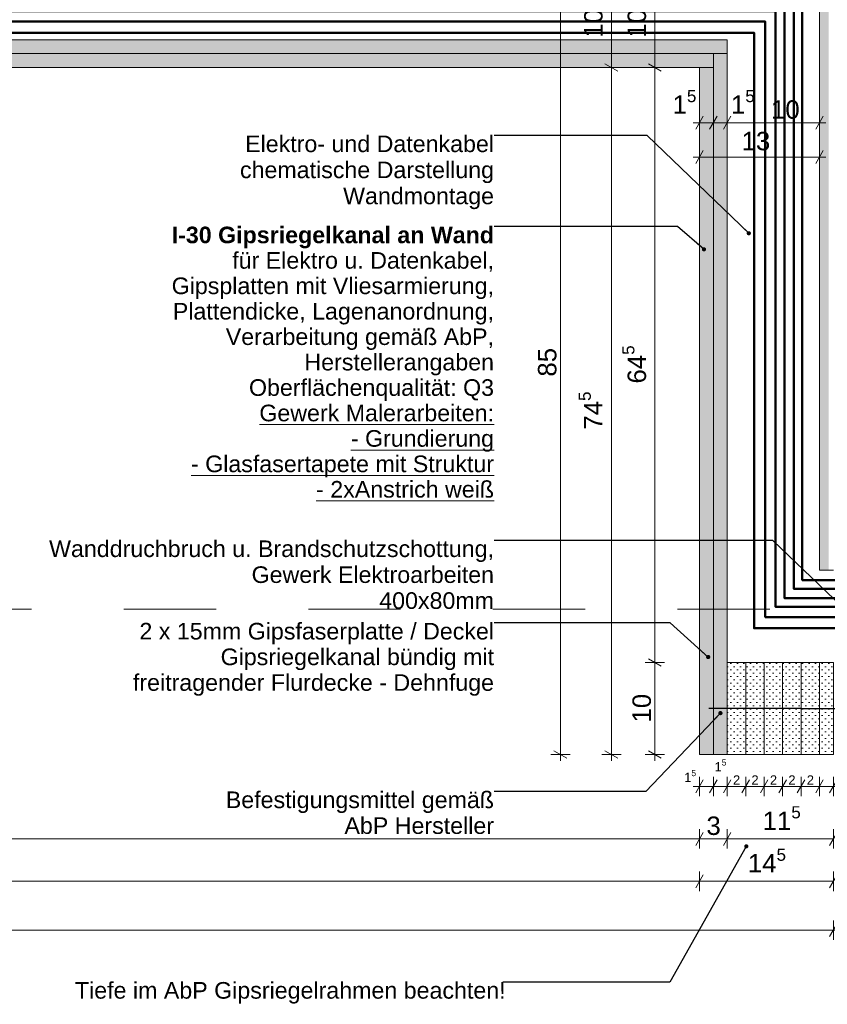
# Model space of a CAD drawing. Header units: metres. Extents: x -0.7 to 35.5, y 5.7 to 9.1.
# Tile 34 of 47: x 24.3 to 25.2, y 5.7 to 6.8. Entities that reach past the tile are written whole.
import ezdxf

# ---------------------------------------------------------------- set-up
doc = ezdxf.new("R2010")
doc.units = ezdxf.units.M
doc.header["$MEASUREMENT"] = 0
doc.linetypes.add('Schnittlinie', pattern=[0.06, 0.03, -0.015, 0, -0.015])
doc.linetypes.add('Strichlinie eng', pattern=[0.023, 0.015, -0.008])
for name, color, linetype in [('152 - Bemaßung_ Beschriftung.Ausbau', 7, 'Continuous'), ('203 - Marker.Schnitt - Ausbaudetail SA', 7, 'Continuous'), ('608 - Struktur.Träger', 7, 'Continuous'), ('653 - Abdeckung.TB Verkofferung', 7, 'Continuous'), ('804 - HKLSE.Elektrik', 7, 'Continuous'), ('Neubau_301 - Elemente.Linie', 7, 'Continuous'), ('Neubau_653 - Abdeckung.TB Verkofferung', 7, 'Continuous')]:
    doc.layers.add(name, color=color, linetype=linetype)
doc.styles.add('ERSTELLTER_STIL_1', font='txt')
doc.styles.add('ERSTELLTER_STIL_2', font='txt')
doc.dimstyles.new('ERSTELLTER_STIL__1', dxfattribs={"dimtxt": 0.02, "dimasz": 0.01064, "dimexe": 0.18, "dimexo": 0.0625, "dimgap": 0, "dimtad": 1, "dimtih": 1, "dimtoh": 1, "dimzin": 0, "dimdsep": 46, "dimtxsty": 'ERSTELLTER_STIL_1', "dimblk": 'ARROWHEAD_2', "dimblk1": 'ARROWHEAD_2', "dimblk2": 'ARROWHEAD_2', "dimcen": 0.09, "dimse1": 1, "dimse2": 1, "dimclrd": 7, "dimclre": 7, "dimclrt": 7, "dimazin": 0, "dimtfac": 1, "dimtdec": 4, "dimtmove": 0, "dimatfit": 3, "dimfxl": 1, "dimtolj": 1, "dimtzin": 0, "dimarcsym": 0})
doc.dimstyles.new('ERSTELLTER_STIL__2', dxfattribs={"dimtxt": 0.02, "dimasz": 0.01064, "dimexe": 0.18, "dimexo": 0.0625, "dimgap": 0, "dimtad": 1, "dimzin": 0, "dimdsep": 46, "dimtxsty": 'ERSTELLTER_STIL_1', "dimblk": 'ARROWHEAD_2', "dimblk1": 'ARROWHEAD_2', "dimblk2": 'ARROWHEAD_2', "dimcen": 0.09, "dimse1": 1, "dimse2": 1, "dimclrd": 7, "dimclre": 7, "dimclrt": 7, "dimazin": 0, "dimtfac": 1, "dimtdec": 4, "dimtmove": 0, "dimatfit": 3, "dimfxl": 1, "dimtolj": 1, "dimtzin": 0, "dimarcsym": 0})
doc.dimstyles.new('ERSTELLTER_STIL__3', dxfattribs={"dimtxt": 0.18, "dimasz": 0.00912, "dimexe": 0.18, "dimexo": 0.0625, "dimgap": 0, "dimtad": 0, "dimtih": 1, "dimtoh": 1, "dimdec": 4, "dimzin": 0, "dimdsep": 46, "dimcen": 0.09, "dimadec": 0, "dimazin": 0, "dimtfac": 1, "dimtdec": 4, "dimtmove": 0, "dimatfit": 3, "dimldrblk": 'ARROWHEAD_11', "dimfxl": 1, "dimtolj": 1, "dimtzin": 0, "dimarcsym": 0})
doc.dimstyles.new('ERSTELLTER_STIL__4', dxfattribs={"dimtxt": 0.02, "dimasz": 0.01064, "dimexe": 0.18, "dimexo": 0.0625, "dimgap": 0, "dimtad": 1, "dimtih": 1, "dimtoh": 1, "dimzin": 0, "dimdsep": 46, "dimtxsty": 'ERSTELLTER_STIL_1', "dimblk": 'ARROWHEAD_2', "dimblk1": 'ARROWHEAD_2', "dimblk2": 'ARROWHEAD_2', "dimcen": 0.09, "dimse1": 1, "dimse2": 1, "dimclrd": 7, "dimclre": 7, "dimclrt": 7, "dimazin": 0, "dimtfac": 1, "dimtdec": 4, "dimtmove": 2, "dimatfit": 3, "dimfxl": 1, "dimtolj": 1, "dimtzin": 0, "dimarcsym": 0})
doc.dimstyles.new('ERSTELLTER_STIL__7', dxfattribs={"dimtxt": 0.01, "dimasz": 0.01064, "dimexe": 0.18, "dimexo": 0.0625, "dimgap": 0, "dimtad": 1, "dimtih": 1, "dimtoh": 1, "dimzin": 0, "dimdsep": 46, "dimtxsty": 'ERSTELLTER_STIL_1', "dimblk": 'ARROWHEAD_2', "dimblk1": 'ARROWHEAD_2', "dimblk2": 'ARROWHEAD_2', "dimcen": 0.09, "dimse1": 1, "dimse2": 1, "dimclrd": 7, "dimclre": 7, "dimclrt": 7, "dimazin": 0, "dimtfac": 1, "dimtdec": 4, "dimtmove": 0, "dimatfit": 3, "dimfxl": 1, "dimtolj": 1, "dimtzin": 0, "dimarcsym": 0})
pattern_1 = [(45, (17.068287, 0.45), (-0.003535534, 0.003535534), [0, -0.005])]

# ---------------------------------------------------------------- blocks, each defined once
blk = doc.blocks.new('*D183', base_point=(17.0683, 0.45))
at = {"layer": '152 - Bemaßung_ Beschriftung.Ausbau', "color": 7, "linetype": 'Continuous', "lineweight": 5}
for p, q in [((23.2083, 5.8531), (23.2083, 5.8741)), ((25.0283, 5.8531), (25.0283, 5.8741)), ((23.2123, 5.8706), (23.2042, 5.8566)), ((23.2083, 5.8636), (25.0283, 5.8636)), ((25.0323, 5.8706), (25.0242, 5.8566))]:
    blk.add_line(p, q, dxfattribs=at)
at = {"layer": '152 - Bemaßung_ Beschriftung.Ausbau', "color": 7, "lineweight": 5, "insert": (24.0917, 5.8676), "char_height": 0.02, "attachment_point": 7, "style": 'ERSTELLTER_STIL_1'}
blk.add_mtext('\\A1;{\\pql;\\fArial|b0|i0|c0|p38;1,82}', dxfattribs=at)
blk = doc.blocks.new('ARROWHEAD_2')
at = {"color": 0, "linetype": 'Continuous', "lineweight": 0}
for p, q in [((0, 0), (-1, 0)), ((-0.38, -0.66), (0.38, 0.66))]:
    blk.add_line(p, q, dxfattribs=at)
blk = doc.blocks.new('*D184', base_point=(17.0683, 0.45))
at = {"layer": '152 - Bemaßung_ Beschriftung.Ausbau', "color": 7, "linetype": 'Continuous', "lineweight": 5}
for p, q in [((25.0283, 5.8531), (25.0283, 5.8741)), ((25.0583, 5.8531), (25.0583, 5.8741)), ((25.0323, 5.8706), (25.0242, 5.8566)), ((25.0283, 5.8636), (25.0583, 5.8636)), ((25.0623, 5.8706), (25.0542, 5.8566))]:
    blk.add_line(p, q, dxfattribs=at)
at = {"layer": '152 - Bemaßung_ Beschriftung.Ausbau', "color": 7, "lineweight": 5, "insert": (25.0357, 5.8676), "char_height": 0.02, "attachment_point": 7, "style": 'ERSTELLTER_STIL_1'}
blk.add_mtext('\\A1;{\\pql;\\fArial|b0|i0|c0|p38;3}', dxfattribs=at)
blk = doc.blocks.new('*D185', base_point=(17.0683, 0.45))
at = {"layer": '152 - Bemaßung_ Beschriftung.Ausbau', "color": 7, "linetype": 'Continuous', "lineweight": 5}
for p, q in [((25.0583, 5.8531), (25.0583, 5.8741)), ((25.1733, 5.8531), (25.1733, 5.8741)), ((25.0623, 5.8706), (25.0542, 5.8566)), ((25.0583, 5.8636), (25.1733, 5.8636)), ((25.1773, 5.8706), (25.1692, 5.8566))]:
    blk.add_line(p, q, dxfattribs=at)
at = {"layer": '152 - Bemaßung_ Beschriftung.Ausbau', "color": 7, "lineweight": 5, "insert": (25.0966, 5.8674), "char_height": 0.02, "attachment_point": 7, "style": 'ERSTELLTER_STIL_1'}
blk.add_mtext('\\A1;{\\pql;\\fArial|b0|i0|c0|p38;11\\fArial|b0|i0|c0|p38;\\A1{\\H.66x;\\S5^  ;}}', dxfattribs=at)
blk = doc.blocks.new('*D188', base_point=(17.0683, 0.45))
at = {"layer": '152 - Bemaßung_ Beschriftung.Ausbau', "color": 7, "linetype": 'Continuous', "lineweight": 5}
for p, q in [((23.2123, 5.8246), (23.2042, 5.8106)), ((23.2083, 5.8071), (23.2083, 5.8281)), ((25.0323, 5.8246), (25.0242, 5.8106)), ((25.0283, 5.8071), (25.0283, 5.8281)), ((23.2083, 5.8176), (25.0283, 5.8176))]:
    blk.add_line(p, q, dxfattribs=at)
at = {"layer": '152 - Bemaßung_ Beschriftung.Ausbau', "color": 7, "lineweight": 5, "insert": (24.0917, 5.8216), "char_height": 0.02, "attachment_point": 7, "style": 'ERSTELLTER_STIL_1'}
blk.add_mtext('\\A1;{\\pql;\\fArial|b0|i0|c0|p38;1,82}', dxfattribs=at)
blk = doc.blocks.new('*D189', base_point=(17.0683, 0.45))
at = {"layer": '152 - Bemaßung_ Beschriftung.Ausbau', "color": 7, "linetype": 'Continuous', "lineweight": 5}
for p, q in [((25.0323, 5.8246), (25.0242, 5.8106)), ((25.0283, 5.8071), (25.0283, 5.8281)), ((25.1773, 5.8246), (25.1692, 5.8106)), ((25.1733, 5.8071), (25.1733, 5.8281)), ((25.0283, 5.8176), (25.1733, 5.8176))]:
    blk.add_line(p, q, dxfattribs=at)
at = {"layer": '152 - Bemaßung_ Beschriftung.Ausbau', "color": 7, "lineweight": 5, "insert": (25.0806, 5.8214), "char_height": 0.02, "attachment_point": 7, "style": 'ERSTELLTER_STIL_1'}
blk.add_mtext('\\A1;{\\pql;\\fArial|b0|i0|c0|p38;14\\fArial|b0|i0|c0|p38;\\A1{\\H.66x;\\S5^  ;}}', dxfattribs=at)
blk = doc.blocks.new('*D207', base_point=(17.0683, 0.45))
at = {"layer": '152 - Bemaßung_ Beschriftung.Ausbau', "color": 7, "linetype": 'Continuous', "lineweight": 5}
for p, q in [((25.0323, 5.9275), (25.0242, 5.9135)), ((25.0283, 5.91), (25.0283, 5.931)), ((25.0473, 5.9275), (25.0392, 5.9135)), ((25.0433, 5.91), (25.0433, 5.931)), ((25.0214, 5.9205), (25.0283, 5.9205)), ((25.0283, 5.9205), (25.0433, 5.9205))]:
    blk.add_line(p, q, dxfattribs=at)
at = {"layer": '152 - Bemaßung_ Beschriftung.Ausbau', "color": 7, "lineweight": 5, "insert": (25.0116, 5.9224), "char_height": 0.01, "attachment_point": 7, "style": 'ERSTELLTER_STIL_1'}
blk.add_mtext('\\A1;{\\pql;\\fArial|b0|i0|c0|p38;1\\fArial|b0|i0|c0|p38;\\A1{\\H.66x;\\S5^  ;}}', dxfattribs=at)
blk = doc.blocks.new('*D208', base_point=(17.0683, 0.45))
at = {"layer": '152 - Bemaßung_ Beschriftung.Ausbau', "color": 7, "linetype": 'Continuous', "lineweight": 5}
for p, q in [((25.0473, 5.9275), (25.0392, 5.9135)), ((25.0433, 5.91), (25.0433, 5.931)), ((25.0623, 5.9275), (25.0542, 5.9135)), ((25.0583, 5.91), (25.0583, 5.931)), ((25.0433, 5.9205), (25.0583, 5.9205))]:
    blk.add_line(p, q, dxfattribs=at)
at = {"layer": '152 - Bemaßung_ Beschriftung.Ausbau', "color": 7, "lineweight": 5, "insert": (25.0445, 5.9339), "char_height": 0.01, "attachment_point": 7, "style": 'ERSTELLTER_STIL_1'}
blk.add_mtext('\\A1;{\\pql;\\fArial|b0|i0|c0|p38;1\\fArial|b0|i0|c0|p38;\\A1{\\H.66x;\\S5^  ;}}', dxfattribs=at)
blk = doc.blocks.new('*D209', base_point=(17.0683, 0.45))
at = {"layer": '152 - Bemaßung_ Beschriftung.Ausbau', "color": 7, "linetype": 'Continuous', "lineweight": 5}
for p, q in [((25.0623, 5.9275), (25.0542, 5.9135)), ((25.0583, 5.91), (25.0583, 5.931)), ((25.0823, 5.9275), (25.0742, 5.9135)), ((25.0783, 5.91), (25.0783, 5.931)), ((25.0583, 5.9205), (25.0783, 5.9205))]:
    blk.add_line(p, q, dxfattribs=at)
at = {"layer": '152 - Bemaßung_ Beschriftung.Ausbau', "color": 7, "lineweight": 5, "insert": (25.0645, 5.9225), "char_height": 0.01, "attachment_point": 7, "style": 'ERSTELLTER_STIL_1'}
blk.add_mtext('\\A1;{\\pql;\\fArial|b0|i0|c0|p38;2}', dxfattribs=at)
blk = doc.blocks.new('*D210', base_point=(17.0683, 0.45))
at = {"layer": '152 - Bemaßung_ Beschriftung.Ausbau', "color": 7, "linetype": 'Continuous', "lineweight": 5}
for p, q in [((25.0823, 5.9275), (25.0742, 5.9135)), ((25.0783, 5.91), (25.0783, 5.931)), ((25.1023, 5.9275), (25.0942, 5.9135)), ((25.0983, 5.91), (25.0983, 5.931)), ((25.0783, 5.9205), (25.0983, 5.9205))]:
    blk.add_line(p, q, dxfattribs=at)
at = {"layer": '152 - Bemaßung_ Beschriftung.Ausbau', "color": 7, "lineweight": 5, "insert": (25.0845, 5.9225), "char_height": 0.01, "attachment_point": 7, "style": 'ERSTELLTER_STIL_1'}
blk.add_mtext('\\A1;{\\pql;\\fArial|b0|i0|c0|p38;2}', dxfattribs=at)
blk = doc.blocks.new('*D211', base_point=(17.0683, 0.45))
at = {"layer": '152 - Bemaßung_ Beschriftung.Ausbau', "color": 7, "linetype": 'Continuous', "lineweight": 5}
for p, q in [((25.1023, 5.9275), (25.0942, 5.9135)), ((25.0983, 5.91), (25.0983, 5.931)), ((25.1223, 5.9275), (25.1142, 5.9135)), ((25.1183, 5.91), (25.1183, 5.931)), ((25.0983, 5.9205), (25.1183, 5.9205))]:
    blk.add_line(p, q, dxfattribs=at)
at = {"layer": '152 - Bemaßung_ Beschriftung.Ausbau', "color": 7, "lineweight": 5, "insert": (25.1045, 5.9225), "char_height": 0.01, "attachment_point": 7, "style": 'ERSTELLTER_STIL_1'}
blk.add_mtext('\\A1;{\\pql;\\fArial|b0|i0|c0|p38;2}', dxfattribs=at)
blk = doc.blocks.new('*D212', base_point=(17.0683, 0.45))
at = {"layer": '152 - Bemaßung_ Beschriftung.Ausbau', "color": 7, "linetype": 'Continuous', "lineweight": 5}
for p, q in [((25.1223, 5.9275), (25.1142, 5.9135)), ((25.1183, 5.91), (25.1183, 5.931)), ((25.1423, 5.9275), (25.1342, 5.9135)), ((25.1383, 5.91), (25.1383, 5.931)), ((25.1183, 5.9205), (25.1383, 5.9205))]:
    blk.add_line(p, q, dxfattribs=at)
at = {"layer": '152 - Bemaßung_ Beschriftung.Ausbau', "color": 7, "lineweight": 5, "insert": (25.1245, 5.9225), "char_height": 0.01, "attachment_point": 7, "style": 'ERSTELLTER_STIL_1'}
blk.add_mtext('\\A1;{\\pql;\\fArial|b0|i0|c0|p38;2}', dxfattribs=at)
blk = doc.blocks.new('*D213', base_point=(17.0683, 0.45))
at = {"layer": '152 - Bemaßung_ Beschriftung.Ausbau', "color": 7, "linetype": 'Continuous', "lineweight": 5}
for p, q in [((25.1423, 5.9275), (25.1342, 5.9135)), ((25.1383, 5.91), (25.1383, 5.931)), ((25.1623, 5.9275), (25.1542, 5.9135)), ((25.1583, 5.91), (25.1583, 5.931)), ((25.1383, 5.9205), (25.1583, 5.9205))]:
    blk.add_line(p, q, dxfattribs=at)
at = {"layer": '152 - Bemaßung_ Beschriftung.Ausbau', "color": 7, "lineweight": 5, "insert": (25.1445, 5.9225), "char_height": 0.01, "attachment_point": 7, "style": 'ERSTELLTER_STIL_1'}
blk.add_mtext('\\A1;{\\pql;\\fArial|b0|i0|c0|p38;2}', dxfattribs=at)
blk = doc.blocks.new('*D214', base_point=(17.0683, 0.45))
at = {"layer": '152 - Bemaßung_ Beschriftung.Ausbau', "color": 7, "linetype": 'Continuous', "lineweight": 5}
for p, q in [((25.1623, 5.9275), (25.1542, 5.9135)), ((25.1583, 5.91), (25.1583, 5.931)), ((25.1692, 5.9135), (25.1773, 5.9275)), ((25.1733, 5.91), (25.1733, 5.931)), ((25.1583, 5.9205), (25.1733, 5.9205)), ((25.1733, 5.9205), (25.1801, 5.9205))]:
    blk.add_line(p, q, dxfattribs=at)
at = {"layer": '152 - Bemaßung_ Beschriftung.Ausbau', "color": 7, "lineweight": 5, "insert": (25.1773, 5.9224), "char_height": 0.01, "attachment_point": 7, "style": 'ERSTELLTER_STIL_1'}
blk.add_mtext('\\A1;{\\pql;\\fArial|b0|i0|c0|p38;1\\fArial|b0|i0|c0|p38;\\A1{\\H.66x;\\S5^  ;}}', dxfattribs=at)
blk = doc.blocks.new('*D221', base_point=(17.0683, 0.45))
at = {"layer": '152 - Bemaßung_ Beschriftung.Ausbau', "color": 7, "linetype": 'Continuous', "lineweight": 5}
for p, q in [((25.0283, 6.6296), (25.0283, 6.6506)), ((25.0433, 6.6296), (25.0433, 6.6506)), ((25.0214, 6.6401), (25.0283, 6.6401)), ((25.0323, 6.6471), (25.0242, 6.6331)), ((25.0283, 6.6401), (25.0433, 6.6401)), ((25.0473, 6.6471), (25.0392, 6.6331))]:
    blk.add_line(p, q, dxfattribs=at)
at = {"layer": '152 - Bemaßung_ Beschriftung.Ausbau', "color": 7, "lineweight": 5, "insert": (24.999, 6.6439), "char_height": 0.02, "attachment_point": 7, "style": 'ERSTELLTER_STIL_1'}
blk.add_mtext('\\A1;{\\pql;\\fArial|b0|i0|c0|p38;1\\fArial|b0|i0|c0|p38;\\A1{\\H.66x;\\S5^  ;}}', dxfattribs=at)
blk = doc.blocks.new('*D222', base_point=(17.0683, 0.45))
at = {"layer": '152 - Bemaßung_ Beschriftung.Ausbau', "color": 7, "linetype": 'Continuous', "lineweight": 5}
for p, q in [((25.0433, 6.6296), (25.0433, 6.6506)), ((25.0583, 6.6296), (25.0583, 6.6506)), ((25.0473, 6.6471), (25.0392, 6.6331)), ((25.0433, 6.6401), (25.0583, 6.6401)), ((25.0623, 6.6471), (25.0542, 6.6331))]:
    blk.add_line(p, q, dxfattribs=at)
blk = doc.blocks.new('*D223', base_point=(17.0683, 0.45))
at = {"layer": '152 - Bemaßung_ Beschriftung.Ausbau', "color": 7, "linetype": 'Continuous', "lineweight": 5}
for p, q in [((25.0583, 6.6296), (25.0583, 6.6506)), ((25.1583, 6.6296), (25.1583, 6.6506)), ((25.0623, 6.6471), (25.0542, 6.6331)), ((25.0583, 6.6401), (25.1583, 6.6401)), ((25.1542, 6.6331), (25.1623, 6.6471)), ((25.1583, 6.6401), (25.1651, 6.6401))]:
    blk.add_line(p, q, dxfattribs=at)
at = {"layer": '152 - Bemaßung_ Beschriftung.Ausbau', "color": 7, "lineweight": 5, "char_height": 0.02, "attachment_point": 7, "style": 'ERSTELLTER_STIL_1'}
for s, insert in [('\\A1;{\\pql;\\fArial|b0|i0|c0|p38;1\\fArial|b0|i0|c0|p38;\\A1{\\H.66x;\\S5^  ;}}', (25.0623, 6.6439)), ('\\A1;{\\pql;\\fArial|b0|i0|c0|p38;10}', (25.1057, 6.6441))]:
    blk.add_mtext(s, dxfattribs=dict(at, insert=insert))
blk = doc.blocks.new('*D224', base_point=(17.0683, 0.45))
at = {"layer": '152 - Bemaßung_ Beschriftung.Ausbau', "color": 7, "linetype": 'Continuous', "lineweight": 5}
for p, q in [((25.0323, 6.6098), (25.0242, 6.5958)), ((25.0283, 6.5923), (25.0283, 6.6133)), ((25.1542, 6.5958), (25.1623, 6.6098)), ((25.1583, 6.5923), (25.1583, 6.6133)), ((25.0214, 6.6028), (25.0283, 6.6028)), ((25.0283, 6.6028), (25.1583, 6.6028)), ((25.1583, 6.6028), (25.1651, 6.6028))]:
    blk.add_line(p, q, dxfattribs=at)
at = {"layer": '152 - Bemaßung_ Beschriftung.Ausbau', "color": 7, "lineweight": 5, "insert": (25.0738, 6.6099), "char_height": 0.02, "attachment_point": 7, "style": 'ERSTELLTER_STIL_1'}
blk.add_mtext('\\A1;{\\pql;\\fArial|b0|i0|c0|p38;13}', dxfattribs=at)
blk = doc.blocks.new('*D225', base_point=(17.0683, 0.45))
at = {"layer": '152 - Bemaßung_ Beschriftung.Ausbau', "color": 7, "linetype": 'Continuous', "lineweight": 5}
for p, q in [((24.9903, 6.055), (24.9693, 6.055)), ((24.9728, 6.059), (24.9868, 6.051)), ((24.9798, 5.955), (24.9798, 6.055)), ((24.9728, 5.959), (24.9868, 5.951)), ((24.9903, 5.955), (24.9693, 5.955)), ((24.9798, 5.9482), (24.9798, 5.955))]:
    blk.add_line(p, q, dxfattribs=at)
at = {"layer": '152 - Bemaßung_ Beschriftung.Ausbau', "color": 7, "lineweight": 5, "insert": (24.9758, 5.9898), "char_height": 0.02, "attachment_point": 7, "rotation": 90, "style": 'ERSTELLTER_STIL_1'}
blk.add_mtext('\\A1;{\\pql;\\fArial|b0|i0|c0|p38;10}', dxfattribs=at)
blk = doc.blocks.new('*D226', base_point=(17.0683, 0.45))
at = {"layer": '152 - Bemaßung_ Beschriftung.Ausbau', "color": 7, "linetype": 'Continuous', "lineweight": 5}
for p, q in [((24.9728, 6.704), (24.9868, 6.696)), ((24.9903, 6.7), (24.9693, 6.7)), ((24.9798, 6.055), (24.9798, 6.7)), ((24.9903, 6.055), (24.9693, 6.055)), ((24.9728, 6.059), (24.9868, 6.051))]:
    blk.add_line(p, q, dxfattribs=at)
at = {"layer": '152 - Bemaßung_ Beschriftung.Ausbau', "color": 7, "lineweight": 5, "insert": (24.9761, 6.3573), "char_height": 0.02, "attachment_point": 7, "rotation": 90, "style": 'ERSTELLTER_STIL_1'}
blk.add_mtext('\\A1;{\\pql;\\fArial|b0|i0|c0|p38;64\\fArial|b0|i0|c0|p38;\\A1{\\H.66x;\\S5^  ;}}', dxfattribs=at)
blk = doc.blocks.new('*D227', base_point=(17.0683, 0.45))
at = {"layer": '152 - Bemaßung_ Beschriftung.Ausbau', "color": 7, "linetype": 'Continuous', "lineweight": 5}
for p, q in [((24.9798, 6.805), (24.9798, 6.8118)), ((24.9903, 6.805), (24.9693, 6.805)), ((24.9868, 6.801), (24.9728, 6.809)), ((24.9798, 6.7), (24.9798, 6.805)), ((24.9728, 6.704), (24.9868, 6.696)), ((24.9903, 6.7), (24.9693, 6.7))]:
    blk.add_line(p, q, dxfattribs=at)
at = {"layer": '152 - Bemaßung_ Beschriftung.Ausbau', "color": 7, "lineweight": 5, "insert": (24.9761, 6.7323), "char_height": 0.02, "attachment_point": 7, "rotation": 90, "style": 'ERSTELLTER_STIL_1'}
blk.add_mtext('\\A1;{\\pql;\\fArial|b0|i0|c0|p38;10\\fArial|b0|i0|c0|p38;\\A1{\\H.66x;\\S5^  ;}}', dxfattribs=at)
blk = doc.blocks.new('*D228', base_point=(17.0683, 0.45))
at = {"layer": '152 - Bemaßung_ Beschriftung.Ausbau', "color": 7, "linetype": 'Continuous', "lineweight": 5}
for p, q in [((24.9257, 6.704), (24.9397, 6.696)), ((24.9432, 6.7), (24.9222, 6.7)), ((24.9327, 5.955), (24.9327, 6.7)), ((24.9257, 5.959), (24.9397, 5.951)), ((24.9432, 5.955), (24.9222, 5.955)), ((24.9327, 5.9482), (24.9327, 5.955))]:
    blk.add_line(p, q, dxfattribs=at)
at = {"layer": '152 - Bemaßung_ Beschriftung.Ausbau', "color": 7, "lineweight": 5, "insert": (24.9289, 6.3073), "char_height": 0.02, "attachment_point": 7, "rotation": 90, "style": 'ERSTELLTER_STIL_1'}
blk.add_mtext('\\A1;{\\pql;\\fArial|b0|i0|c0|p38;74\\fArial|b0|i0|c0|p38;\\A1{\\H.66x;\\S5^  ;}}', dxfattribs=at)
blk = doc.blocks.new('*D229', base_point=(17.0683, 0.45))
at = {"layer": '152 - Bemaßung_ Beschriftung.Ausbau', "color": 7, "linetype": 'Continuous', "lineweight": 5}
for p, q in [((24.9327, 6.805), (24.9327, 6.8118)), ((24.9432, 6.805), (24.9222, 6.805)), ((24.9397, 6.801), (24.9257, 6.809)), ((24.9327, 6.7), (24.9327, 6.805)), ((24.9257, 6.704), (24.9397, 6.696)), ((24.9432, 6.7), (24.9222, 6.7))]:
    blk.add_line(p, q, dxfattribs=at)
at = {"layer": '152 - Bemaßung_ Beschriftung.Ausbau', "color": 7, "lineweight": 5, "insert": (24.929, 6.7323), "char_height": 0.02, "attachment_point": 7, "rotation": 90, "style": 'ERSTELLTER_STIL_1'}
blk.add_mtext('\\A1;{\\pql;\\fArial|b0|i0|c0|p38;10\\fArial|b0|i0|c0|p38;\\A1{\\H.66x;\\S5^  ;}}', dxfattribs=at)
blk = doc.blocks.new('*D230', base_point=(17.0683, 0.45))
at = {"layer": '152 - Bemaßung_ Beschriftung.Ausbau', "color": 7, "linetype": 'Continuous', "lineweight": 5}
for p, q in [((24.8774, 6.805), (24.8774, 6.8118)), ((24.8879, 6.805), (24.8669, 6.805)), ((24.8844, 6.801), (24.8704, 6.809)), ((24.8774, 5.955), (24.8774, 6.805)), ((24.8704, 5.959), (24.8844, 5.951)), ((24.8879, 5.955), (24.8669, 5.955)), ((24.8774, 5.9482), (24.8774, 5.955))]:
    blk.add_line(p, q, dxfattribs=at)
at = {"layer": '152 - Bemaßung_ Beschriftung.Ausbau', "color": 7, "lineweight": 5, "insert": (24.8734, 6.3648), "char_height": 0.02, "attachment_point": 7, "rotation": 90, "style": 'ERSTELLTER_STIL_1'}
blk.add_mtext('\\A1;{\\pql;\\fArial|b0|i0|c0|p38;85}', dxfattribs=at)
blk = doc.blocks.new('*D231', base_point=(17.0683, 0.45))
at = {"layer": '152 - Bemaßung_ Beschriftung.Ausbau', "color": 7, "linetype": 'Continuous', "lineweight": 5}
for p, q in [((22.9933, 5.7543), (22.9933, 5.7753)), ((25.1733, 5.7543), (25.1733, 5.7753)), ((22.9864, 5.7648), (22.9933, 5.7648)), ((22.9973, 5.7718), (22.9892, 5.7578)), ((22.9933, 5.7648), (25.1733, 5.7648)), ((25.1692, 5.7578), (25.1773, 5.7718)), ((25.1733, 5.7648), (25.1801, 5.7648))]:
    blk.add_line(p, q, dxfattribs=at)
at = {"layer": '152 - Bemaßung_ Beschriftung.Ausbau', "color": 7, "lineweight": 5, "insert": (24.0567, 5.7688), "char_height": 0.02, "attachment_point": 7, "style": 'ERSTELLTER_STIL_1'}
blk.add_mtext('\\A1;{\\pql;\\fArial|b0|i0|c0|p38;2,18}', dxfattribs=at)
blk = doc.blocks.new('ARROWHEAD_11')
at = {"color": 0, "linetype": 'Continuous', "lineweight": 0}
blk.add_line((0, 0), (-1, 0), dxfattribs=at)
at = {"color": 0, "linetype": 'Continuous', "lineweight": 0, "const_width": 0.25, "flags": 128}
blk.add_lwpolyline([(-0.125, 0, 1), (0.125, 0, 1)], format="xyb", close=True, dxfattribs=at)

msp = doc.modelspace()

# ---------------------------------------------------------------- hatches: boundary and pattern name
at = {"layer": '608 - Struktur.Träger', "linetype": 'Continuous', "lineweight": 5}
h = msp.add_hatch(dxfattribs=at)
h.set_pattern_fill('Gips_0002', style=0, pattern_type=2)
h.set_pattern_definition(pattern_1)
h.paths.add_polyline_path([(25.1583, 6.815), (25.1583, 6.155), (25.1683, 6.155), (25.1683, 6.165), (25.1683, 6.815)])
at = {"layer": '653 - Abdeckung.TB Verkofferung', "linetype": 'Continuous', "lineweight": 5}
h = msp.add_hatch(dxfattribs=at)
h.set_pattern_fill('Gips_0002', style=0, pattern_type=2)
h.set_pattern_definition(pattern_1)
h.paths.add_polyline_path([(25.0433, 6.715), (24.1183, 6.715), (24.1183, 6.7), (25.0433, 6.7)])
h = msp.add_hatch(dxfattribs=at)
h.set_pattern_fill('Gips_0002', style=0, pattern_type=2)
h.set_pattern_definition(pattern_1)
h.paths.add_polyline_path([(25.0783, 6.055), (25.0583, 6.055), (25.0583, 5.955), (25.0783, 5.955)])
h = msp.add_hatch(dxfattribs=at)
h.set_pattern_fill('Gips_0002', style=0, pattern_type=2)
h.set_pattern_definition(pattern_1)
h.paths.add_polyline_path([(25.0983, 6.055), (25.0783, 6.055), (25.0783, 5.955), (25.0983, 5.955)])
h = msp.add_hatch(dxfattribs=at)
h.set_pattern_fill('Gips_0002', style=0, pattern_type=2)
h.set_pattern_definition(pattern_1)
h.paths.add_polyline_path([(25.1183, 6.055), (25.0983, 6.055), (25.0983, 5.955), (25.1183, 5.955)])
h = msp.add_hatch(dxfattribs=at)
h.set_pattern_fill('Gips_0002', style=0, pattern_type=2)
h.set_pattern_definition(pattern_1)
h.paths.add_polyline_path([(25.1383, 6.055), (25.1183, 6.055), (25.1183, 5.955), (25.1383, 5.955)])
h = msp.add_hatch(dxfattribs=at)
h.set_pattern_fill('Gips_0002', style=0, pattern_type=2)
h.set_pattern_definition(pattern_1)
h.paths.add_polyline_path([(25.1583, 6.055), (25.1383, 6.055), (25.1383, 5.955), (25.1583, 5.955)])
h = msp.add_hatch(dxfattribs=at)
h.set_pattern_fill('Gips_0002', style=0, pattern_type=2)
h.set_pattern_definition(pattern_1)
h.paths.add_polyline_path([(25.1733, 6.055), (25.1583, 6.055), (25.1583, 5.955), (25.1733, 5.955)])
at = {"layer": 'Neubau_653 - Abdeckung.TB Verkofferung', "linetype": 'Continuous', "lineweight": 5}
h = msp.add_hatch(dxfattribs=at)
h.set_pattern_fill('Gips_0002', style=0, pattern_type=2)
h.set_pattern_definition(pattern_1)
h.paths.add_polyline_path([(25.0583, 6.715), (24.1183, 6.715), (24.1183, 6.73), (25.0583, 6.73)])
h = msp.add_hatch(dxfattribs=at)
h.set_pattern_fill('Gips_0002', style=0, pattern_type=2)
h.set_pattern_definition(pattern_1)
h.paths.add_polyline_path([(25.0583, 5.955), (25.0433, 5.955), (25.0433, 6.715), (25.0583, 6.715)])
h = msp.add_hatch(dxfattribs=at)
h.set_pattern_fill('Gips_0002', style=0, pattern_type=2)
h.set_pattern_definition(pattern_1)
h.paths.add_polyline_path([(25.0433, 5.955), (25.0283, 5.955), (25.0283, 6.7), (25.0433, 6.7)])

# ---------------------------------------------------------------- linework, layer by layer
at = {"layer": '203 - Marker.Schnitt - Ausbaudetail SA', "color": 7, "linetype": 'Schnittlinie', "lineweight": 13}
msp.add_line((22.0043, 6.1128), (25.8343, 6.1128), dxfattribs=at)
at = {"layer": '608 - Struktur.Träger', "color": 7, "linetype": 'Continuous', "lineweight": 5}
for p, q in [((25.1583, 6.805), (25.1583, 6.705)), ((25.1583, 6.705), (25.1583, 6.68)), ((25.1583, 6.68), (25.1583, 6.155))]:
    msp.add_line(p, q, dxfattribs=at)
at = {"layer": '608 - Struktur.Träger', "color": 7, "linetype": 'Continuous', "lineweight": 5, "flags": 128}
msp.add_lwpolyline([(25.1733, 6.155), (25.1583, 6.155)], dxfattribs=at)
at = {"layer": '653 - Abdeckung.TB Verkofferung', "color": 1, "linetype": 'Continuous', "lineweight": 18}
msp.add_line((25.0283, 5.955), (25.0583, 5.955), dxfattribs=at)
at = {"layer": '653 - Abdeckung.TB Verkofferung', "color": 1, "linetype": 'Continuous', "lineweight": 18, "flags": 128}
for points in [[(25.0783, 6.055), (25.0583, 6.055), (25.0583, 5.955), (25.0783, 5.955)], [(25.0983, 6.055), (25.0783, 6.055), (25.0783, 5.955), (25.0983, 5.955)], [(25.1183, 6.055), (25.0983, 6.055), (25.0983, 5.955), (25.1183, 5.955)], [(25.1383, 6.055), (25.1183, 6.055), (25.1183, 5.955), (25.1383, 5.955)], [(25.1583, 6.055), (25.1383, 6.055), (25.1383, 5.955), (25.1583, 5.955)], [(25.1733, 6.055), (25.1583, 6.055), (25.1583, 5.955), (25.1733, 5.955)]]:
    msp.add_lwpolyline(points, close=True, dxfattribs=at)
at = {"layer": '804 - HKLSE.Elektrik', "color": 92, "linetype": 'Continuous', "lineweight": 50, "true_color": 0x00be00, "flags": 128}
for points in [[(24.1148, 6.7899), (25.1396, 6.7899), (25.1396, 6.1442), (25.6024, 6.1442), (25.6024, 6.4721)], [(24.1148, 6.7805), (25.1303, 6.7805), (25.1303, 6.1348), (25.6118, 6.1348), (25.6118, 6.4721)], [(24.1148, 6.7704), (25.1202, 6.7704), (25.1202, 6.1247), (25.6219, 6.1247), (25.6219, 6.4721)], [(24.1148, 6.7609), (25.1107, 6.7609), (25.1107, 6.1152), (25.6314, 6.1152), (25.6314, 6.4721)], [(24.1148, 6.7497), (25.0995, 6.7497), (25.0995, 6.104), (25.6426, 6.104), (25.6426, 6.4721)], [(24.1148, 6.7376), (25.0873, 6.7376), (25.0873, 6.0919), (25.6547, 6.0919), (25.6547, 6.4721)]]:
    msp.add_lwpolyline(points, dxfattribs=at)
at = {"layer": 'Neubau_301 - Elemente.Linie', "color": 1, "linetype": 'Strichlinie eng', "lineweight": 25, "flags": 128}
msp.add_lwpolyline([(25.1383, 6.005), (25.0283, 6.005)], dxfattribs=at)
at = {"layer": 'Neubau_301 - Elemente.Linie', "color": 1, "linetype": 'Continuous', "lineweight": 25, "flags": 128}
msp.add_lwpolyline([(25.1383, 6.005), (25.2381, 6.005)], dxfattribs=at)
at = {"layer": 'Neubau_653 - Abdeckung.TB Verkofferung', "color": 1, "linetype": 'Continuous', "lineweight": 18}
for p, q in [((24.1183, 6.73), (25.0583, 6.73)), ((25.0583, 6.73), (25.0583, 5.955)), ((24.1183, 6.715), (25.0583, 6.715)), ((25.0433, 6.715), (25.0433, 5.955)), ((24.1183, 6.7), (25.0433, 6.7)), ((25.0283, 6.7), (25.0283, 5.955))]:
    msp.add_line(p, q, dxfattribs=at)

# ---------------------------------------------------------------- texts
at = {"layer": '152 - Bemaßung_ Beschriftung.Ausbau', "color": 7, "linetype": 'Continuous', "lineweight": 9, "char_height": 0.018, "attachment_point": 3}
for s, insert, line_spacing_factor, style in [('\\A1;{\\pqr;\\fArial|b0|i0|c0|p38;Elektro- und Datenkabel\\P\\pqr;\\fArial|b0|i0|c0|p38;chematische Darstellung\\P\\pqr;\\fArial|b0|i0|c0|p38;Wandmontage}', (24.8055, 6.6262), 0.941445, 'ERSTELLTER_STIL_1'), ('\\A1;{\\pqr;\\fArial|b1|i0|c0|p38;I-30 Gipsriegelkanal\\fArial|b1|i0|c0|p38; an Wand\\P\\pqr;\\fArial|b0|i0|c0|p38;für Elektro u. Datenkabel,\\P\\pqr;\\fArial|b0|i0|c0|p38;Gipsplatten mit Vliesarmierung,\\P\\pqr;\\fArial|b0|i0|c0|p38;Plattendicke, Lagenanordnung,\\P\\pqr;\\fArial|b0|i0|c0|p38;Verarbeitung gemäß AbP,\\P\\pqr;\\fArial|b0|i0|c0|p38;Herstellerangaben\\P\\pqr;\\fArial|b0|i0|c0|p38;Oberflächenqualität: Q3\\P\\pqr;\\fArial|b0|i0|c0|p38;\\L\\LGewerk Malerarbeiten:\\P\\pqr;\\fArial|b0|i0|c0|p38;  - Grundierung\\P\\pqr;\\fArial|b0|i0|c0|p38;  - Glasfasertapete mit Struktur\\P\\pqr;\\fArial|b0|i0|c0|p38;  - 2xAnstrich weiß}', (24.8055, 6.5274), 0.919065, 'ERSTELLTER_STIL_2'), ('\\A1;{\\pqr;\\fArial|b0|i0|c0|p38;Wanddruchbruch u. Brandschutzschott\\fArial|b0|i0|c0|p38;ung\\fArial|b0|i0|c0|p38;,\\P\\pqr;\\fArial|b0|i0|c0|p38;Gewerk Elektroarbeiten\\P\\pqr;\\fArial|b0|i0|c0|p38;400x80mm}', (24.8055, 6.1872), 0.936803, 'ERSTELLTER_STIL_1'), ('\\A1;{\\pqr;\\fArial|b0|i0|c0|p38;2 x 15mm Gipsfaserplatt\\fArial|b0|i0|c0|p38;e / Deckel\\P\\pqr;\\fArial|b0|i0|c0|p38;Gipsriegelkanal bündig mit \\P\\pqr;\\fArial|b0|i0|c0|p38;freitragender Flurdecke - Dehnfuge}', (24.8055, 6.0978), 0.927279, 'ERSTELLTER_STIL_1'), ('\\A1;{\\pqr;\\fArial|b0|i0|c0|p38;Befestigungsmittel gemäß\\P\\pqr;\\fArial|b0|i0|c0|p38;AbP Hersteller}', (24.8055, 5.915), 0.93321, 'ERSTELLTER_STIL_1')]:
    msp.add_mtext(s, dxfattribs=dict(at, insert=insert, line_spacing_factor=line_spacing_factor, style=style))
at = {"layer": '152 - Bemaßung_ Beschriftung.Ausbau', "color": 7, "linetype": 'Continuous', "lineweight": 9, "insert": (24.3513, 5.7084), "char_height": 0.018, "attachment_point": 1, "style": 'ERSTELLTER_STIL_1'}
msp.add_mtext('\\A1;{\\pql;\\fArial|b0|i0|c0|p38;Tiefe \\fArial|b0|i0|c0|p38;im AbP \\fArial|b0|i0|c0|p38;Gipsriegelrahmen beachten!}', dxfattribs=at)

# ---------------------------------------------------------------- dimensions: what is measured, and where the dimension line sits
at = {"layer": '152 - Bemaßung_ Beschriftung.Ausbau', "color": 7, "linetype": 'Continuous', "lineweight": 5}
for base, p1, p2, picture, middle in [((24.8774, 6.805), (25.0283, 5.955), (25.1583, 6.805), '*D230', (24.8634, 6.3801)), ((24.9327068, 6.805), (25.0282691, 6.6999999), (25.1582692, 6.805), '*D229', (24.9187068, 6.7745732)), ((24.9797943, 6.805), (25.0282691, 6.6999999), (25.1582692, 6.805), '*D227', (24.9657943, 6.7745732)), ((24.9327068, 6.6999999), (25.0282691, 5.955), (25.0282691, 6.6999999), '*D228', (24.9187068, 6.3495732)), ((24.9797943, 6.6999999), (25.0582514, 6.055), (25.0282691, 6.6999999), '*D226', (24.9657943, 6.3995732)), ((24.9798, 6.055), (25.0283, 5.955), (25.0583, 6.055), '*D225', (24.9658, 6.0051))]:
    dim = msp.add_linear_dim(base=base, p1=p1, p2=p2, angle=90, dimstyle='ERSTELLTER_STIL__2', dxfattribs=at)
    dim.commit()
    dim.dimension.update_dxf_attribs({"geometry": picture, "text_midpoint": middle, "dimtype": 160, "text_rotation": 90})
for base, p1, p2, dimstyle, picture, middle in [((25.1583, 6.6401), (25.0583, 6.73), (25.1583, 6.805), 'ERSTELLTER_STIL__1', '*D223', (25.1209, 6.6541)), ((25.0432691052, 6.6400895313), (25.0282691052, 6.6999998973), (25.0432691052, 6.6999998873), 'ERSTELLTER_STIL__1', '*D221', (25.0336643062, 6.6540895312)), ((25.058269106, 6.640089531), (25.043269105, 6.699999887), (25.058269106, 6.729999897), 'ERSTELLTER_STIL__1', '*D222', (25.096950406, 6.654089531)), ((25.1583, 6.6028), (25.0283, 6.6944), (25.1583, 6.6859), 'ERSTELLTER_STIL__4', '*D224', (25.0891, 6.6199)), ((25.0582691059, 5.9205276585), (25.0432691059, 5.954999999), (25.0582691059, 5.954999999), 'ERSTELLTER_STIL__7', '*D208', (25.0617882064, 5.9390276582)), ((25.0432691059, 5.9205276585), (25.0282691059, 5.954999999), (25.0432691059, 5.954999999), 'ERSTELLTER_STIL__7', '*D207', (25.0289436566, 5.9275276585)), ((25.17329, 5.92053), (25.15825, 5.955), (25.17329, 5.955), 'ERSTELLTER_STIL__7', '*D214', (25.19465, 5.92753)), ((25.1733, 5.7648), (22.9933, 5.955), (25.1733, 5.75), 'ERSTELLTER_STIL__1', '*D231', (24.0827, 5.7788)), ((25.0283, 5.8636), (23.2083, 5.955), (25.0283, 5.955), 'ERSTELLTER_STIL__1', '*D183', (24.1176, 5.8776)), ((25.0283, 5.8176), (23.2083, 5.955), (25.0283, 5.955), 'ERSTELLTER_STIL__1', '*D188', (24.1176, 5.8316)), ((25.0583, 5.8636), (25.0283, 5.955), (25.0583, 5.955), 'ERSTELLTER_STIL__1', '*D184', (25.0433, 5.8776)), ((25.17329, 5.81763), (25.02827, 5.955), (25.17329, 5.75), 'ERSTELLTER_STIL__1', '*D189', (25.12285, 5.83163)), ((25.17329, 5.86364), (25.05827, 5.955), (25.17329, 5.955), 'ERSTELLTER_STIL__1', '*D185', (25.13886, 5.87764)), ((25.0783, 5.9205), (25.0583, 5.955), (25.0783, 5.955), 'ERSTELLTER_STIL__7', '*D209', (25.0683, 5.9275)), ((25.0983, 5.9205), (25.0783, 5.955), (25.0983, 5.955), 'ERSTELLTER_STIL__7', '*D210', (25.0883, 5.9275)), ((25.1183, 5.9205), (25.0983, 5.955), (25.1183, 5.955), 'ERSTELLTER_STIL__7', '*D211', (25.1083, 5.9275)), ((25.1383, 5.9205), (25.1183, 5.955), (25.1383, 5.955), 'ERSTELLTER_STIL__7', '*D212', (25.1283, 5.9275)), ((25.1583, 5.9205), (25.1383, 5.955), (25.1583, 5.955), 'ERSTELLTER_STIL__7', '*D213', (25.1483, 5.9275))]:
    dim = msp.add_linear_dim(base=base, p1=p1, p2=p2, dimstyle=dimstyle, dxfattribs=at)
    dim.commit()
    dim.dimension.update_dxf_attribs({"geometry": picture, "text_midpoint": middle, "dimtype": 160})

# ---------------------------------------------------------------- leaders
at = {"layer": '152 - Bemaßung_ Beschriftung.Ausbau', "color": 7, "linetype": 'Continuous', "lineweight": 9, "annotation_type": 0, "has_hookline": 1, "hookline_direction": 1}
for points, text_width in [([(25.0816, 6.5202), (24.9715, 6.6262), (24.8055, 6.6262)], 0.2724), ([(25.033, 6.5028), (25.0043, 6.5274), (24.8055, 6.5274)], 0.3458), ([(25.2016, 6.0972), (25.1075, 6.1872), (24.8055, 6.1872)], 0.4793), ([(25.0376, 6.0608), (24.9965, 6.0978), (24.8055, 6.0978)], 0.3897), ([(25.0509, 6), (24.9701, 5.915), (24.8055, 5.915)], 0.2878), ([(25.0789, 5.8555), (24.9961, 5.7084), (24.815, 5.7084)], 0.4637)]:
    msp.add_leader(points, dimstyle='ERSTELLTER_STIL__3', dxfattribs=dict(at, text_width=text_width))

doc.saveas('drawing.dxf')
